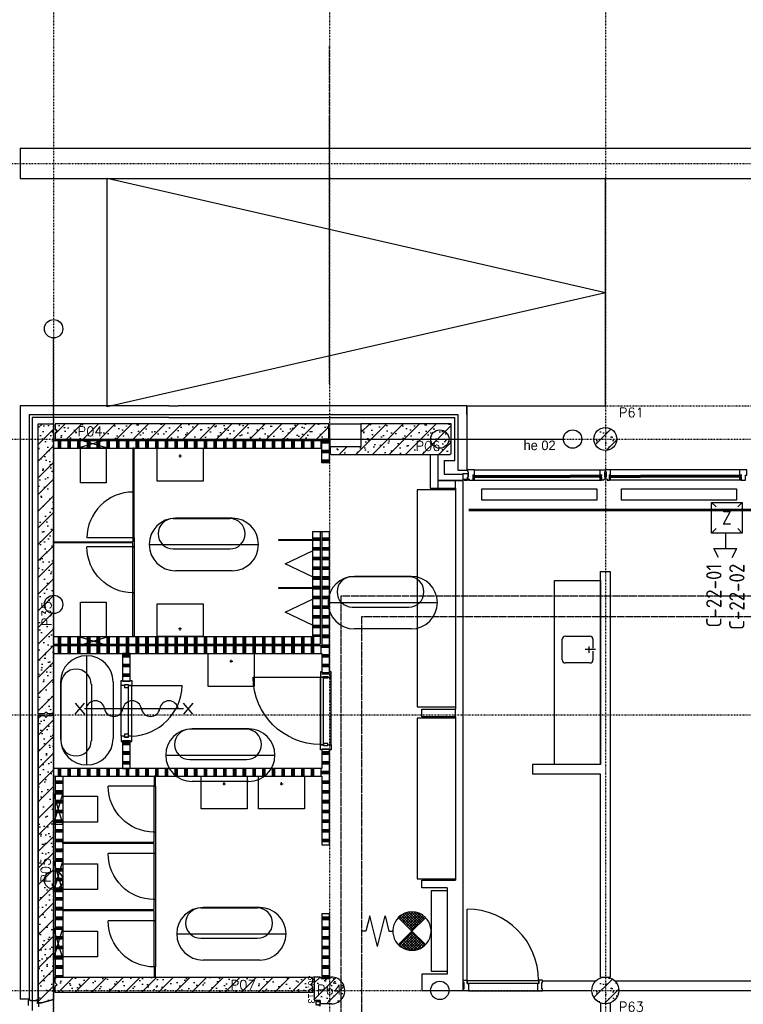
# Model space of a CAD drawing. Extents: x 0 to 1537, y 0 to 841.
# Tile 13 of 58: x 80 to 174, y 574 to 703. Entities that reach past the tile are written whole.
import ezdxf
from ezdxf.enums import TextEntityAlignment as Align

# ---------------------------------------------------------------- set-up
doc = ezdxf.new("R2010")
doc.units = 0
doc.header["$PDSIZE"] = 2
for name, pattern in [('AUSGEZOGEN', [0]), ('B0702', [1.171875, 0.78125, -0.390625]), ('DASHDOT', [25.4, 12.7, -6.35, 0, -6.35]), ('DASHDOT2', [12.7, 6.35, -3.175, 0, -3.175]), ('E0001', [1, 1, 0])]:
    doc.linetypes.add(name, pattern=pattern)
doc.layers.get('0').update_dxf_attribs({"linetype": 'CONTINUOUS'})
for name, color, linetype in [('AB$1A---_ATTRIB', 9, 'CONTINUOUS'), ('AL$1A---_ALGEMEEN', 9, 'CONTINUOUS'), ('AT$1A---_TEKSTB', 8, 'CONTINUOUS'), ('GOTEN', 3, 'CONTINUOUS'), ('STRAMIEN', 1, 'CONTINUOUS'), ('VITELCODERING', 5, 'CONTINUOUS'), ('VITELDATA', 1, 'CONTINUOUS')]:
    doc.layers.add(name, color=color, linetype=linetype)
doc.styles.add('B-01', font='romans.shx', dxfattribs={"width": 1.2})
doc.styles.add('GBB_ISOP', font='b-gbp3.shx')
doc.styles.add('GBB_ISOT', font='b-gbt3.shx')
doc.styles.add('ROMANS', font='romans.shx', dxfattribs={"height": 300})
doc.styles.get("Standard").update_dxf_attribs({"font": 'ISO'})
pattern_1 = [(90, (21863.04, 87003.07), (-127, 8e-15), []), (90, (21847.17, 87003.07), (-127, 8e-15), []), (90, (21831.29, 87003.07), (-127, 8e-15), [])]
pattern_2 = [(0, (21863.04, 87003.07), (0, 127), []), (0, (21863.04, 87018.95), (0, 127), []), (0, (21863.04, 87034.82), (0, 127), [])]

# ---------------------------------------------------------------- blocks, each defined once
blk = doc.blocks.new('-STR-H2')
at = {"layer": 'AL$1A---_ALGEMEEN', "linetype": 'DASHDOT', "ltscale": 0.5}
blk.add_line((-3600, 0), (-9880, 0), dxfattribs=at)
at = {"layer": 'AL$1A---_ALGEMEEN', "linetype": 'Continuous', "ltscale": 2}
blk.add_circle((-10000, 0), 120, dxfattribs=at)
for p in [(-8560, 0), (-4960, 0)]:
    blk.add_point(p, dxfattribs=at)
blk = doc.blocks.new('-954P-KOZ2')
at = {"layer": 'AL$1A---_ALGEMEEN', "ltscale": 2}
blk.add_line((15, 0), (615, 0), dxfattribs=at)
at = {"layer": 'AL$1A---_ALGEMEEN', "color": 15, "ltscale": 2}
blk.add_lwpolyline([(0, 0), (0, -600), (15, -600), (15, 0)], close=True, dxfattribs=at)
at = {"layer": 'AL$1A---_ALGEMEEN', "ltscale": 2}
blk.add_arc((15, 0), 600, 270, 0, dxfattribs=at)
blk = doc.blocks.new('H100017-_871429120740')
at = {"layer": 'AL$1A---_ALGEMEEN'}
for p, q in [((-18, -101), (20, -101)), ((1, -120), (1, -82))]:
    blk.add_line(p, q, dxfattribs=at)
blk.add_lwpolyline([(-300, -430), (-300, 0), (300, 0), (300, -430)], close=True, dxfattribs=at)
blk = doc.blocks.new('H100005-_871429120740')
at = {"layer": 'AL$1A---_ALGEMEEN'}
blk.add_lwpolyline([(-170, 0), (170, 0), (0, -360)], close=True, dxfattribs=at)
blk = doc.blocks.new('-954P-WC1')
at = {"layer": 'AL$1A---_ALGEMEEN'}
for p, q in [((200, 120), (-200, 0)), ((-200, 120), (200, 0))]:
    blk.add_line(p, q, dxfattribs=at)
blk.add_lwpolyline([(200, 120), (200, 0), (-200, 0), (-200, 120)], close=True, dxfattribs=at)
blk.add_lwpolyline([(168, 0), (168, -452), (-168, -452), (-168, 0)], dxfattribs=at)
blk = doc.blocks.new('-954P1-KHIB')
at = {"layer": 'AL$1A---_ALGEMEEN'}
blk.add_lwpolyline([(-87, -105), (-61, -105), (-61, -52), (-87, -52)], close=True, dxfattribs=at)
blk = doc.blocks.new('-P1KHI01')
at = {"layer": 'AL$1A---_ALGEMEEN', "ltscale": 2}
for p, q in [((20, 876), (20, -3)), ((-49, -18.5), (-49, 0)), ((-49, 0), (18, 0)), ((18, 0), (18, -43)), ((968, 0), (901, 0)), ((901, 0), (901, -43)), ((968, -18.5), (968, 0)), ((-49, -18.5), (-40, -18.5)), ((-49, -120.5), (-40, -120.5)), ((-40, -18.5), (-40, -120.5)), ((9, -43), (9, -96)), ((9, -43), (18, -43)), ((9, -96), (18, -96)), ((18, -96), (18, -139)), ((910, -43), (901, -43)), ((910, -96), (901, -96)), ((901, -96), (901, -139)), ((910, -43), (910, -96)), ((968, -18.5), (959, -18.5)), ((959, -18.5), (959, -120.5)), ((968, -120.5), (959, -120.5)), ((18, -139), (-49, -139)), ((901, -139), (968, -139))]:
    blk.add_line(p, q, dxfattribs=at)
at = {"layer": 'AL$1A---_ALGEMEEN', "color": 15, "ltscale": 2}
for p, q in [((901, 0), (18, 0)), ((901, -139), (18, -139))]:
    blk.add_line(p, q, dxfattribs=at)
at = {"layer": 'AL$1A---_ALGEMEEN', "ltscale": 2}
for points in [[(-49, -139), (-49, -120.5)], [(968, -139), (968, -120.5)]]:
    blk.add_lwpolyline(points, dxfattribs=at)
at = {"layer": 'AL$1A---_ALGEMEEN', "color": 15}
blk.add_lwpolyline([(899, -3), (899, -42), (20, -42), (20, -3)], close=True, dxfattribs=at)
at = {"layer": 'AL$1A---_ALGEMEEN'}
blk.add_lwpolyline([(884, -43), (910, -43), (910, -96), (884, -96)], close=True, dxfattribs=at)
at = {"layer": 'AL$1A---_ALGEMEEN', "ltscale": 2}
blk.add_arc((20, -3), 879, 0.19555, 90, dxfattribs=at)
at = {"layer": 'AL$1A---_ALGEMEEN', "ltscale": 2, "rotation": 180}
blk.add_blockref('-954P1-KHIB', (-52.4, -148.3), dxfattribs=at)
blk = doc.blocks.new('-954P1-KHIA')
at = {"layer": 'AL$1A---_ALGEMEEN', "ltscale": 2}
for p, q in [((0, -18.5), (0, 0)), ((0, 0), (67, 0)), ((67, 0), (67, -43)), ((0, -18.5), (9, -18.5)), ((0, -120.5), (9, -120.5)), ((9, -18.5), (9, -120.5)), ((58, -43), (58, -96)), ((58, -43), (67, -43)), ((58, -96), (67, -96)), ((67, -96), (67, -139)), ((67, -139), (0, -139))]:
    blk.add_line(p, q, dxfattribs=at)
blk.add_lwpolyline([(0, -139), (0, -120.5)], dxfattribs=at)
blk = doc.blocks.new('-954P1-KHIE')
at = {"layer": 'AL$1A---_ALGEMEEN'}
blk.add_lwpolyline([(-97, -105), (-61, -105), (-61, -52), (-97, -52)], close=True, dxfattribs=at)
blk = doc.blocks.new('-P1KHI03')
at = {"layer": 'AL$1A---_ALGEMEEN', "ltscale": 2}
blk.add_line((69, -3), (69, 657), dxfattribs=at)
at = {"layer": 'AL$1A---_ALGEMEEN', "color": 15, "ltscale": 2}
for p, q in [((731, 0), (67, 0)), ((731, -139), (67, -139))]:
    blk.add_line(p, q, dxfattribs=at)
at = {"layer": 'AL$1A---_ALGEMEEN', "color": 15}
blk.add_lwpolyline([(729, -3), (729, -42), (69, -42), (69, -3)], close=True, dxfattribs=at)
at = {"layer": 'AL$1A---_ALGEMEEN', "ltscale": 2}
blk.add_arc((47, -25), 682, 1.8537, 88.1463, dxfattribs=at)
for name, p in [('-954P1-KHIA', (0, 0)), ('-954P1-KHIE', (155, 9)), ('-954P1-KHIE', (801, 9))]:
    blk.add_blockref(name, p, dxfattribs=at)
at = {"layer": 'AL$1A---_ALGEMEEN', "ltscale": 2, "xscale": -1}
blk.add_blockref('-954P1-KHIA', (798, 0), dxfattribs=at)
blk = doc.blocks.new('30013')
at = {"layer": 'AL$1A---_ALGEMEEN', "color": 15, "linetype": 'AUSGEZOGEN'}
for p, q in [((0, 48.5), (0, 20.92189)), ((0, 20.92189), (0, 1.5)), ((38.50001, 50), (1.500008, 50)), ((38.50001, 48.5), (1.500008, 48.5)), ((1.500008, 48.5), (1.500008, 20.92189)), ((1.500008, 20.92189), (1.500008, 1.5)), ((1.500008, 1.5), (42.00001, 1.5)), ((1.500008, 0), (61.50001, 0)), ((38.50001, 43), (38.50001, 48.5)), ((40.00001, 43), (40.00001, 48.5)), ((48.50001, 43), (40.00001, 43)), ((48.50001, 41.5), (40.00001, 41.5)), ((42.00001, 8.5), (48.50001, 8.5)), ((42.00001, 7), (48.50001, 7)), ((61.50001, 3), (42.00001, 3)), ((42.00001, 1.5), (61.50001, 1.5)), ((48.50001, 20.92189), (48.50001, 41.5)), ((48.50001, 8.5), (48.50001, 20.92189)), ((50.00001, 20.92189), (50.00001, 41.5)), ((50.00001, 8.5), (50.00001, 20.92189))]:
    blk.add_line(p, q, dxfattribs=at)
for centre, radius, start, end in [((1.500008, 1.5), 1.5, 180, 270), ((1.500015, 48.5), 1.5, 90, 180), ((38.49999, 48.5), 1.5, 0, 90), ((39.99999, 43), 1.5, 180, 270), ((41.99999, 5), 3.5, 90, 180), ((41.99999, 5), 3.5, 180, 270), ((41.99999, 5), 2, 90, 180), ((41.99999, 5), 2, 180, 270), ((48.49999, 41.5), 1.5, 0, 90), ((48.49999, 8.5), 1.5, 270, 0), ((61.50001, 1.5), 1.5, 0, 90), ((61.50001, 1.5), 1.5, 270, 0)]:
    blk.add_arc(centre, radius, start, end, dxfattribs=at)
blk = doc.blocks.new('-STREEP')
at = {"layer": 'AL$1A---_ALGEMEEN', "linetype": 'Continuous', "ltscale": 2}
blk.add_line((0, -125), (0, 125), dxfattribs=at)
blk = doc.blocks.new('-954P1-KGL1')
at = {"layer": 'AL$1A---_ALGEMEEN', "color": 15, "ltscale": 2}
for p, q in [((5, 27), (407, 27)), ((5, 27), (5, 3)), ((5, 22), (407, 22)), ((5, 7), (407, 7)), ((5, 3), (407, 3)), ((13, 22), (13, 7))]:
    blk.add_line(p, q, dxfattribs=at)
at = {"layer": 'AL$1A---_ALGEMEEN', "color": 15}
for p, q in [((17, 30), (21, 27)), ((17, 0), (21, 3))]:
    blk.add_line(p, q, dxfattribs=at)
at = {"layer": 'AL$1A---_ALGEMEEN', "color": 15, "ltscale": 2}
blk.add_lwpolyline([(5, 3), (0, 3), (5, 27), (0, 27), (5, 3)], dxfattribs=at)
at = {"layer": 'AL$1A---_ALGEMEEN'}
for p in [(0, 30), (0, 0)]:
    blk.add_point(p, dxfattribs=at)
blk = doc.blocks.new('-954P1-KHED')
at = {"layer": 'AL$1A---_ALGEMEEN'}
for p, q in [((189, -1), (122, -1)), ((122, -1), (122, -31)), ((122, -100), (122, -125)), ((189, -73), (189, -1)), ((142, -140), (172, -140))]:
    blk.add_line(p, q, dxfattribs=at)
at = {"layer": 'AL$1A---_ALGEMEEN', "ltscale": 2}
for p, q in [((131, -31), (122, -31)), ((131, -100), (122, -100)), ((142, -125), (122, -125)), ((131, -31), (131, -100)), ((142, -125), (142, -140)), ((172, -140), (172, -73)), ((172, -73), (189, -73))]:
    blk.add_line(p, q, dxfattribs=at)
blk = doc.blocks.new('-954P1-KHEB')
at = {"layer": 'AL$1A---_ALGEMEEN'}
blk.add_lwpolyline([(0, 0), (17, 0), (17, 27), (0, 27)], close=True, dxfattribs=at)
blk = doc.blocks.new('-954P1-KHEE')
at = {"layer": 'AL$1A---_ALGEMEEN'}
for p, q in [((45, 139), (-45, 139)), ((-45, 67), (-45, 139)), ((45, 67), (45, 139)), ((-28, 0), (28, 0))]:
    blk.add_line(p, q, dxfattribs=at)
at = {"layer": 'AL$1A---_ALGEMEEN', "ltscale": 2}
for p, q in [((-28, 67), (-45, 67)), ((-28, 0), (-28, 67)), ((28, 0), (28, 67)), ((28, 67), (45, 67))]:
    blk.add_line(p, q, dxfattribs=at)
blk = doc.blocks.new('-954P1-KHEA')
at = {"layer": 'AL$1A---_ALGEMEEN'}
for p, q in [((189, -1), (99, -1)), ((99, -1), (99, -31)), ((99, -100), (99, -125)), ((189, -73), (189, -1)), ((119, -140), (172, -140))]:
    blk.add_line(p, q, dxfattribs=at)
at = {"layer": 'AL$1A---_ALGEMEEN', "ltscale": 2}
for p, q in [((108, -31), (99, -31)), ((108, -100), (99, -100)), ((119, -125), (99, -125)), ((108, -31), (108, -100)), ((119, -125), (119, -140)), ((172, -140), (172, -73)), ((172, -73), (189, -73))]:
    blk.add_line(p, q, dxfattribs=at)
blk = doc.blocks.new('XREF_B-A3-II-112')
at = {"layer": 'AL$1A---_ALGEMEEN', "ltscale": 2}
h = blk.add_hatch(dxfattribs=at)
h.set_pattern_fill('PREFB', color=8, scale=8, angle=360, style=0)
h.set_pattern_definition([(45, (21643.04, 83813.07), (-108.6116, 108.6116), []), (17, (21643.04, 83813.07), (41.26, 127.724), [0, -130.56, -73.92, 0, -107.52]), (48, (21643.04, 83813.07), (-29.465, 129.875), [0, -129.28, 0, -131.84, 0, -106.24]), (71, (21643.04, 83813.07), (-76.6585, 107.621), [0, -128, 0, -768, -105.28])])
h.paths.add_polyline_path([(21663, 83413), (21738, 83413), (21763, 83438), (21788, 83413), (21816, 83413), (21863, 83413), (21863, 87078), (21838, 87103), (21863, 87128), (21863, 87203), (21663, 87203)])
h = blk.add_hatch(dxfattribs=at)
h.set_pattern_fill('PREFB', color=8, scale=8, style=0)
h.set_pattern_definition([(45, (21873.04, 87003.07), (-108.6116, 108.6116), []), (17, (21873.04, 87003.07), (41.26, 127.7242), [0, -130.56, -73.92, 0, -107.52]), (48, (21873.04, 87003.07), (-29.465, 129.875), [0, -129.28, 0, -131.84, 0, -106.24]), (71, (21873.04, 87003.07), (-76.6585, 107.621), [0, -128, 0, -768, -105.28])])
h.paths.add_polyline_path([(25453, 87203), (21883, 87203), (21883, 87128), (21908, 87103), (21883, 87078), (21883, 87003), (25453, 87003)])
h = blk.add_hatch(dxfattribs=at)
h.set_pattern_fill('PREFB', color=8, scale=8, style=0)
h.set_pattern_definition([(45, (25628.04, 87003.07), (-108.612, 108.612), []), (17, (25628.04, 87003.07), (41.26, 127.724), [0, -130.56, -73.92, 0, -107.52]), (48, (25628.04, 87003.07), (-29.465, 129.875), [0, -129.28, 0, -131.84, 0, -106.24]), (71, (25628.04, 87003.07), (-76.6585, 107.621), [0, -128, 0, -768, -105.28])])
h.paths.add_polyline_path([(25873, 87003), (25873, 86903), (25473, 86903), (25473, 86813), (25483, 86803), (27040, 86803), (27050, 86813), (27050, 87003)])
h.paths.add_polyline_path([(25873, 87203), (25873, 87003), (27050, 87003), (27050, 87203)])
h = blk.add_hatch(dxfattribs=at)
h.set_pattern_fill('PREFB', color=8, scale=8, angle=180, style=0)
h.set_pattern_definition([(225, (29063.04, 87003.07), (108.61, -108.61), []), (197, (29063.04, 87003.07), (-41.26, -127.724), [0, -130.56, -73.92, 0, -107.52]), (228, (29063.04, 87003.07), (29.465, -129.875), [0, -129.28, 0, -131.84, 0, -106.24]), (251, (29063.04, 87003.07), (76.66, -107.62), [0, -128, 0, -768, -105.28])])
h.paths.add_polyline_path([(29213, 87003, 1), (28913, 87003, 1)])
h = blk.add_hatch(dxfattribs=at)
h.set_pattern_fill('PLAST', color=8, scale=20, angle=90, style=0)
h.set_pattern_definition(pattern_1)
h.paths.add_polyline_path([(22181, 86983), (21863, 86983), (21863, 86883), (22181, 86883)])
h = blk.add_hatch(dxfattribs=at)
h.set_pattern_fill('PLAST', color=8, scale=20, angle=90, style=0)
h.set_pattern_definition(pattern_1)
h.paths.add_polyline_path([(25363, 86983), (22581, 86983), (22581, 86883), (25363, 86883)])
h.paths.add_polyline_path([(22581, 86983), (22514, 86983), (22381, 86943), (22581, 86883)])
h.paths.add_polyline_path([(22381, 86943), (22181, 86883), (22581, 86883)])
h.paths.add_polyline_path([(22514, 86983), (22247, 86983), (22381, 86943)])
h.paths.add_polyline_path([(22381, 86943), (22247, 86983), (22181, 86983), (22181, 86883)])
h = blk.add_hatch(dxfattribs=at)
h.set_pattern_fill('PLAST', color=8, scale=20, style=0)
h.set_pattern_definition(pattern_2)
h.paths.add_polyline_path([(25463, 87003), (25363, 87003), (25363, 86693), (25463, 86693)])
h = blk.add_hatch(dxfattribs=at)
h.set_pattern_fill('PLAST', color=8, scale=20, style=0)
h.set_pattern_definition(pattern_2)
h.paths.add_polyline_path([(25343, 85793), (25243, 85793), (25243, 84423), (25343, 84423)])
h = blk.add_hatch(dxfattribs=at)
h.set_pattern_fill('PLAST', color=8, scale=20, style=0)
h.set_pattern_definition(pattern_2)
h.paths.add_polyline_path([(25463, 85793), (25363, 85793), (25363, 84303), (25363, 83937), (25364, 83937), (25364, 83928), (25463, 83928), (25463, 83937)])
h = blk.add_hatch(dxfattribs=at)
h.set_pattern_fill('PLAST', color=8, scale=20, angle=90, style=0)
h.set_pattern_definition(pattern_1)
h.paths.add_polyline_path([(22181, 84423), (21863, 84423), (21863, 84323), (22181, 84323)])
h.paths.add_polyline_path([(22181, 84423), (22181, 84323), (22247, 84323), (22381, 84363)])
h.paths.add_polyline_path([(22581, 84423), (22181, 84423), (22381, 84363)])
h.paths.add_polyline_path([(22381, 84363), (22247, 84323), (22514, 84323)])
h.paths.add_polyline_path([(22581, 84423), (22381, 84363), (22514, 84323), (22581, 84323)])
h = blk.add_hatch(dxfattribs=at)
h.set_pattern_fill('PLAST', color=8, scale=20, angle=90, style=0)
h.set_pattern_definition(pattern_1)
h.paths.add_polyline_path([(25343, 84423), (25243, 84423), (22581, 84423), (22581, 84323), (25343, 84323)])
h = blk.add_hatch(dxfattribs=at)
h.set_pattern_fill('PLAST', color=8, scale=20, angle=90, style=0)
h.set_pattern_definition(pattern_1)
h.paths.add_polyline_path([(25363, 84303), (21863, 84303), (21863, 84203), (25363, 84203)])
h.paths.add_polyline_path([(25363, 82703), (21863, 82703), (21863, 82603), (25363, 82603)])
h = blk.add_hatch(dxfattribs=at)
h.set_pattern_fill('PLAST', color=8, scale=20, style=0)
h.set_pattern_definition(pattern_2)
h.paths.add_polyline_path([(22863, 84203), (22763, 84203), (22763, 83843), (22863, 83843)])
h.paths.add_polyline_path([(22863, 83064), (22763, 83064), (22763, 82703), (22863, 82703)])
h = blk.add_hatch(dxfattribs=at)
h.set_pattern_fill('PREFB', color=8, scale=8, style=0)
h.set_pattern_definition([(45, (21863.04, 79803.07), (-108.6116, 108.6116), []), (17, (21863.04, 79803.07), (41.26, 127.7242), [0, -130.56, -73.92, 0, -107.52]), (48, (21863.04, 79803.07), (-29.465, 129.875), [0, -129.28, 0, -131.84, 0, -106.24]), (71, (21863.04, 79803.07), (-76.6585, 107.621), [0, -128, 0, -768, -105.28])])
h.paths.add_polyline_path([(21863, 83393), (21788, 83393), (21763, 83368), (21738, 83393), (21663, 83393), (21663, 79964), (21663, 79643), (21707, 79643), (21863, 79685)])
h = blk.add_hatch(dxfattribs=at)
h.set_pattern_fill('PLAST', color=8, scale=20, style=0)
h.set_pattern_definition(pattern_2)
h.paths.add_polyline_path([(25463, 82954), (25363, 82954), (25363, 82703), (25363, 82603), (25363, 81703), (25463, 81703)])
h = blk.add_hatch(dxfattribs=at)
h.set_pattern_fill('PLAST', color=8, scale=20, style=0)
h.set_pattern_definition(pattern_2)
h.paths.add_polyline_path([(21883, 82370), (21983, 82370), (21983, 82603), (21883, 82603)])
h.paths.add_polyline_path([(21983, 82370), (21883, 82370), (21883, 82303), (21923, 82170)])
h.paths.add_polyline_path([(21923, 82170), (21983, 81970), (21983, 82370)])
h.paths.add_polyline_path([(21923, 82170), (21883, 82303), (21883, 82037)])
h.paths.add_polyline_path([(21923, 82170), (21883, 82037), (21883, 81970), (21983, 81970)])
h.paths.add_polyline_path([(21883, 81490), (21983, 81490), (21983, 81970), (21883, 81970)])
h = blk.add_hatch(dxfattribs=at)
h.set_pattern_fill('PLAST', color=8, scale=20, style=0)
h.set_pattern_definition(pattern_2)
h.paths.add_polyline_path([(21883, 81490), (21883, 81423), (21923, 81290), (21983, 81490)])
h.paths.add_polyline_path([(21923, 81290), (21983, 81090), (21983, 81490)])
h.paths.add_polyline_path([(21923, 81290), (21883, 81423), (21883, 81157)])
h.paths.add_polyline_path([(21923, 81290), (21883, 81157), (21883, 81090), (21983, 81090)])
h = blk.add_hatch(dxfattribs=at)
h.set_pattern_fill('PLAST', color=8, scale=20, style=0)
h.set_pattern_definition(pattern_2)
h.paths.add_polyline_path([(21883, 80610), (21983, 80610), (21983, 81090), (21883, 81090)])
h = blk.add_hatch(dxfattribs=at)
h.set_pattern_fill('PLAST', color=8, scale=20, style=0)
h.set_pattern_definition(pattern_2)
h.paths.add_polyline_path([(25463, 80803), (25363, 80803), (25363, 79978), (25463, 79978)])
h.paths.add_polyline_path([(25463, 79978), (25363, 79978), (25363, 79968), (25463, 79968)])
h = blk.add_hatch(dxfattribs=at)
h.set_pattern_fill('PLAST', color=8, scale=20, style=0)
h.set_pattern_definition(pattern_2)
h.paths.add_polyline_path([(21983, 80610), (21883, 80610), (21883, 80543), (21923, 80410)])
h.paths.add_polyline_path([(21883, 80543), (21883, 80277), (21923, 80410)])
h.paths.add_polyline_path([(21923, 80410), (21983, 80210), (21983, 80610)])
h.paths.add_polyline_path([(21923, 80410), (21883, 80277), (21883, 80210), (21983, 80210)])
h = blk.add_hatch(dxfattribs=at)
h.set_pattern_fill('PLAST', color=8, scale=20, style=0)
h.set_pattern_definition(pattern_2)
h.paths.add_polyline_path([(21983, 80210), (21883, 80210), (21883, 79978), (21983, 79978)])
h = blk.add_hatch(dxfattribs=at)
h.set_pattern_fill('PREFB', color=8, scale=8, style=0)
h.set_pattern_definition([(45, (21863.04, 79878.07), (-108.6116, 108.6116), []), (17, (21863.04, 79878.07), (41.26, 127.724), [0, -130.56, -73.92, 0, -107.52]), (48, (21863.04, 79878.07), (-29.465, 129.875), [0, -129.28, 0, -131.84, 0, -106.24]), (71, (21863.04, 79878.07), (-76.6585, 107.621), [0, -128, 0, -768, -105.28])])
h.paths.add_polyline_path([(25243, 79803), (25243, 79853), (25218, 79878), (25243, 79903), (25243, 79978), (21883, 79978), (21883, 79903), (21908, 79878), (21883, 79853), (21883, 79803)])
h.paths.add_polyline_path([(25243, 79778), (25243, 79803), (21883, 79803), (21883, 79778)])
h = blk.add_hatch(dxfattribs=at)
h.set_pattern_fill('PREFB', color=8, scale=8, angle=180, style=0)
h.set_pattern_definition([(225, (25323.04, 79903.07), (108.61, -108.61), []), (197, (25323.04, 79903.07), (-41.26, -127.724), [0, -130.56, -73.92, 0, -107.52]), (228, (25323.04, 79903.07), (29.465, -129.875), [0, -129.28, 0, -131.84, 0, -106.24]), (251, (25323.04, 79903.07), (76.659, -107.62), [0, -128, 0, -768, -105.28])])
h.paths.add_polyline_path([(25483, 79978), (25463, 79958), (25363, 79958), (25343, 79978), (25263, 79978), (25263, 79681), (25273, 79671), (25343, 79671), (25343, 79628), (25488, 79628, 1.014604)])
h = blk.add_hatch(dxfattribs=at)
h.set_pattern_fill('PREFB', color=8, scale=8, style=0)
h.set_pattern_definition([(45, (25323.04, 79903.07), (-108.61, 108.61), []), (17, (25323.04, 79903.07), (41.26, 127.724), [0, -130.56, -73.92, 0, -107.52]), (48, (25323.04, 79903.07), (-29.465, 129.875), [0, -129.28, 0, -131.84, 0, -106.24]), (71, (25323.04, 79903.07), (-76.659, 107.62), [0, -128, 0, -768, -105.28])])
h.paths.add_polyline_path([(25483, 79978), (25463, 79958), (25363, 79958), (25343, 79978), (25263, 79978), (25263, 79681), (25273, 79671), (25343, 79671), (25343, 79628), (25488, 79628, 1.014604)])
h = blk.add_hatch(dxfattribs=at)
h.set_pattern_fill('PREFB', color=8, scale=8, angle=180, style=0)
h.set_pattern_definition([(225, (29063.04, 79803.07), (108.61, -108.61), []), (197, (29063.04, 79803.07), (-41.26, -127.724), [0, -130.56, -73.92, 0, -107.52]), (228, (29063.04, 79803.07), (29.465, -129.875), [0, -129.28, 0, -131.84, 0, -106.24]), (251, (29063.04, 79803.07), (76.66, -107.62), [0, -128, 0, -768, -105.28])])
h.paths.add_polyline_path([(29238, 79803, 1), (28888, 79803, 1)])
at = {"layer": 'AL$1A---_ALGEMEEN', "color": 8, "linetype": 'B0702', "ltscale": 2}
for p, q in [((25463, 87928), (25463, 92138)), ((25463, 87723), (25463, 91223)), ((27267, 87438), (59671, 87438))]:
    blk.add_line(p, q, dxfattribs=at)
at = {"layer": 'AL$1A---_ALGEMEEN', "color": 8, "ltscale": 2}
for p, q in [((21428, 90803), (61663, 90803)), ((21428, 90803), (21428, 90403)), ((21428, 90403), (61663, 90403)), ((22563, 87423), (22563, 90403)), ((29063, 88913), (22563, 90403)), ((29063, 87423), (29063, 90403)), ((29063, 88913), (22563, 87423)), ((21428, 87438), (21428, 79690)), ((23368, 87438), (21428, 87438)), ((23368, 87438), (23488, 87438)), ((27255, 87438), (23488, 87438)), ((27255, 87323), (27255, 87438)), ((27261, 87438), (29063, 87438)), ((21543, 87323), (23368, 87323)), ((21543, 87323), (21543, 79690)), ((23368, 87323), (23488, 87323)), ((23488, 87323), (27140, 87323)), ((23618, 87323), (23853, 87323)), ((21583, 87283), (21583, 79540)), ((23368, 87283), (21583, 87283)), ((23368, 87283), (23618, 87283)), ((23618, 87283), (27100, 87283)), ((25463, 87003), (25363, 87003)), ((25363, 86693), (25363, 87003)), ((25463, 86693), (25463, 87003)), ((26779, 86803), (26779, 86363)), ((26879, 86803), (26879, 86463)), ((25463, 86693), (25363, 86693)), ((26959, 86723), (26959, 86543)), ((26959, 86543), (27203, 86543)), ((27203, 86550), (27203, 86479)), ((27274, 86550), (27203, 86550)), ((27274, 86504), (27274, 86550)), ((27355, 86603), (28994, 86603)), ((30830, 86603), (29132, 86603)), ((26879, 86463), (27209, 86463)), ((26879, 86463), (26879, 86363)), ((27109, 86363), (27109, 86463)), ((27203, 86479), (27265, 86479)), ((27209, 79803), (27209, 86463)), ((27219, 86464), (27210, 86479)), ((27210, 86479), (27231, 86479)), ((27219, 86464), (27231, 86464)), ((27284, 86479), (27263, 86479)), ((27275, 86464), (27263, 86464)), ((27265, 86479), (27265, 86504)), ((27265, 86504), (27274, 86504)), ((27275, 86464), (27284, 86479)), ((27338, 86464), (29011, 86464)), ((27745, 86528), (28604, 86528)), ((27745, 86523), (28604, 86523)), ((27745, 86508), (28604, 86508)), ((27745, 86504), (28604, 86504)), ((30847, 86464), (29115, 86464)), ((30440, 86528), (29522, 86528)), ((30440, 86523), (29522, 86523)), ((30440, 86508), (29522, 86508)), ((30440, 86504), (29522, 86504)), ((27109, 86341), (26609, 86341)), ((26609, 86341), (26609, 83505)), ((26779, 86363), (27109, 86363)), ((27109, 86363), (27109, 84823)), ((27109, 86363), (27109, 83477)), ((25343, 85793), (25243, 85793)), ((25243, 85793), (25243, 84423)), ((25343, 85793), (25343, 84323)), ((25363, 85793), (25343, 85793)), ((21863, 85661), (22898, 85661)), ((21863, 85646), (21863, 85661)), ((22898, 85646), (21863, 85646)), ((22913, 85711), (22913, 85596)), ((27209, 79803), (27209, 85619)), ((21863, 84423), (25243, 84423)), ((21863, 84323), (25343, 84323)), ((26609, 83505), (27109, 83505)), ((26669, 83477), (27109, 83477)), ((26669, 83377), (26669, 83477)), ((27109, 83377), (27109, 83477)), ((27109, 83360), (26609, 83360)), ((26609, 83360), (26609, 81260)), ((27109, 83377), (26669, 83377)), ((27109, 83377), (27109, 81243)), ((26609, 81260), (27109, 81260)), ((26669, 81243), (27109, 81243)), ((26669, 81143), (26669, 81243)), ((26999, 81143), (26669, 81143)), ((26999, 81143), (26999, 80015)), ((26999, 81103), (26789, 81103)), ((26789, 81103), (26789, 80053)), ((25263, 79978), (25263, 79681)), ((25343, 79978), (25263, 79978)), ((25343, 79978), (25363, 79958)), ((25343, 79978), (25363, 79958)), ((25463, 79958), (25483, 79978)), ((25483, 79978), (25463, 79958)), ((26669, 80015), (26669, 79803)), ((26999, 80015), (26669, 80015)), ((26789, 80053), (26999, 80053)), ((25363, 79958), (25463, 79958)), ((25463, 79958), (25363, 79958)), ((27209, 79906), (27209, 79935)), ((27209, 79935), (27259, 79935)), ((27219, 79906), (27209, 79906)), ((27219, 79825), (27219, 79906)), ((27259, 79935), (27259, 79892)), ((27259, 79892), (27276, 79892)), ((27261, 79894), (27261, 79934)), ((27261, 79934), (28191, 79934)), ((28191, 79894), (27261, 79894)), ((27276, 79892), (27276, 79796)), ((28193, 79892), (28176, 79892)), ((28176, 79892), (28176, 79796)), ((28191, 79934), (28191, 79894)), ((28243, 79935), (28193, 79935)), ((28193, 79935), (28193, 79892)), ((28233, 79825), (28233, 79906)), ((28233, 79906), (28243, 79906)), ((28243, 79906), (28243, 79935)), ((26669, 79803), (27209, 79803)), ((27209, 79796), (27209, 79825)), ((27209, 79825), (27219, 79825)), ((27276, 79796), (27209, 79796)), ((28176, 79796), (28243, 79796)), ((28243, 79825), (28233, 79825)), ((28243, 79796), (28243, 79825)), ((21543, 79690), (21428, 79690)), ((21563, 79678), (21533, 79678)), ((21533, 79678), (21533, 79605)), ((21563, 79668), (21563, 79678)), ((21632, 79668), (21563, 79668)), ((21652, 79678), (21632, 79678)), ((21632, 79678), (21632, 79668)), ((21652, 79633), (21652, 79678)), ((21672, 79633), (21652, 79633)), ((21672, 79588), (21672, 79633)), ((25273, 79671), (25263, 79681)), ((25343, 79671), (25273, 79671)), ((25343, 79671), (25343, 79628)), ((25488, 79628), (25343, 79628))]:
    blk.add_line(p, q, dxfattribs=at)
at = {"layer": 'AL$1A---_ALGEMEEN', "color": 8}
for p, q in [((27255, 87438), (27255, 86596)), ((27140, 87323), (27140, 86596)), ((25453, 87003), (25453, 87203)), ((25453, 87203), (25873, 87203)), ((25873, 87203), (25873, 86903)), ((27100, 86723), (27100, 87283)), ((25473, 87003), (25453, 87003)), ((25473, 86903), (25473, 87003)), ((25873, 86903), (25473, 86903)), ((26959, 86723), (27100, 86723)), ((27140, 86596), (27255, 86596)), ((27209, 86463), (26879, 86463)), ((27231, 86464), (27263, 86464)), ((27451, 86204), (27451, 86354)), ((27451, 86354), (28951, 86354)), ((28951, 86354), (28951, 86204)), ((29275, 86204), (29275, 86354)), ((29275, 86354), (30775, 86354)), ((30775, 86354), (30775, 86204)), ((28951, 86204), (27451, 86204)), ((30775, 86204), (29275, 86204)), ((29001, 82754), (29001, 85272)), ((29001, 85272), (29126, 85272)), ((29126, 85272), (29126, 79978)), ((28501, 84119), (28501, 84389)), ((28541, 84429), (28861, 84429)), ((28901, 84389), (28901, 84273)), ((28901, 84254), (28801, 84254)), ((28847, 84294), (28847, 84213)), ((28933, 84254), (28901, 84254)), ((28901, 84232), (28901, 84119)), ((28861, 84079), (28541, 84079)), ((28111, 82754), (28111, 82629)), ((29001, 82754), (28111, 82754)), ((29001, 82629), (28111, 82629)), ((29001, 79978), (29001, 82629)), ((25989, 80777), (25939, 80577)), ((26089, 80377), (25989, 80777)), ((26089, 80377), (26189, 80777)), ((26189, 80777), (26239, 80577)), ((26539, 80577), (26364, 80752)), ((26539, 80577), (26714, 80752)), ((27261, 79934), (27261, 80864)), ((25939, 80577), (25889, 80577)), ((26239, 80577), (26289, 80577)), ((26539, 80577), (26364, 80402)), ((26551, 80566), (26374, 80389)), ((26568, 80548), (26394, 80374)), ((26586, 80530), (26416, 80360)), ((26604, 80513), (26439, 80348)), ((26459, 80497), (26616, 80339)), ((26621, 80495), (26465, 80338)), ((26476, 80515), (26642, 80349)), ((26494, 80532), (26665, 80361)), ((26512, 80550), (26686, 80375)), ((26529, 80568), (26706, 80391)), ((26539, 80577), (26714, 80402)), ((26370, 80409), (26423, 80356)), ((26388, 80426), (26480, 80334)), ((26406, 80444), (26522, 80328)), ((26423, 80462), (26557, 80328)), ((26441, 80479), (26588, 80332)), ((26639, 80477), (26493, 80331)), ((26657, 80460), (26525, 80328)), ((26674, 80442), (26561, 80328)), ((26692, 80424), (26604, 80336)), ((26710, 80406), (26664, 80361)), ((29001, 79978), (29126, 79978)), ((28243, 79928), (28941, 79928)), ((27275, 79796), (28176, 79796)), ((28243, 79803), (28888, 79803)), ((29001, 79640), (29001, 73739)), ((29126, 79643), (29126, 73864))]:
    blk.add_line(p, q, dxfattribs=at)
at = {"layer": 'AL$1A---_ALGEMEEN', "color": 8, "linetype": 'Continuous', "ltscale": 2}
for p, q in [((27050, 87203), (25873, 87203)), ((25873, 87203), (25873, 86903)), ((27050, 86813), (27050, 87203)), ((25873, 86903), (25473, 86903)), ((25473, 86903), (25473, 86813)), ((25473, 86813), (25483, 86803)), ((25483, 86803), (27040, 86803)), ((27040, 86803), (27050, 86813)), ((25263, 79978), (25263, 79681)), ((25343, 79978), (25263, 79978)), ((25343, 79978), (25363, 79958)), ((25483, 79978), (25463, 79958)), ((25463, 79958), (25363, 79958)), ((25273, 79671), (25263, 79681)), ((25343, 79671), (25273, 79671)), ((25343, 79671), (25343, 79628)), ((25488, 79628), (25343, 79628))]:
    blk.add_line(p, q, dxfattribs=at)
at = {"layer": 'AL$1A---_ALGEMEEN', "color": 8, "linetype": 'DASHDOT', "ltscale": 0.5}
blk.add_line((24035, 87003), (28515, 87003), dxfattribs=at)
at = {"layer": 'AL$1A---_ALGEMEEN', "color": 8, "linetype": 'ByBlock'}
for p, q in [((24164, 85963), (23425, 85963)), ((24194, 85969), (23454, 85969)), ((23111, 85626), (24537, 85626)), ((24165, 85564), (23425, 85564)), ((24194, 85283), (23454, 85283)), ((26498, 85204), (25760, 85204)), ((26528, 85210), (25788, 85210)), ((25445, 84867), (26872, 84867)), ((26500, 84805), (25760, 84805)), ((26528, 84524), (25788, 84524)), ((22296, 82748), (22296, 84175)), ((21953, 83831), (21953, 83091)), ((22639, 83831), (22639, 83091)), ((21959, 83801), (21959, 83063)), ((22358, 83803), (22358, 83063)), ((22144, 83555), (22264, 83411)), ((22144, 83411), (22264, 83555)), ((22264, 83483), (23560, 83483)), ((23680, 83411), (23560, 83555)), ((23680, 83555), (23560, 83411)), ((24378, 83213), (23640, 83213)), ((24409, 83219), (23669, 83219)), ((23326, 82875), (24752, 82875)), ((24380, 82814), (23640, 82814)), ((24409, 82532), (23669, 82532)), ((24522, 80879), (23784, 80879)), ((24553, 80885), (23813, 80885)), ((23469, 80542), (24896, 80542)), ((24524, 80480), (23784, 80480)), ((24553, 80199), (23813, 80199))]:
    blk.add_line(p, q, dxfattribs=at)
at = {"layer": 'AL$1A---_ALGEMEEN', "color": 8, "linetype": 'Continuous'}
for p, q in [((26419, 80798), (26368, 80748)), ((26378, 80770), (26555, 80593)), ((26477, 80821), (26386, 80730)), ((26398, 80786), (26573, 80611)), ((26519, 80828), (26404, 80713)), ((26420, 80799), (26590, 80629)), ((26555, 80829), (26421, 80695)), ((26587, 80825), (26439, 80677)), ((26444, 80810), (26608, 80646)), ((26615, 80818), (26457, 80659)), ((26470, 80819), (26626, 80664)), ((26641, 80808), (26474, 80642)), ((26664, 80796), (26492, 80624)), ((26499, 80826), (26643, 80682)), ((26686, 80782), (26510, 80606)), ((26705, 80767), (26527, 80589)), ((26531, 80829), (26661, 80699)), ((26568, 80827), (26679, 80717)), ((26613, 80818), (26696, 80735))]:
    blk.add_line(p, q, dxfattribs=at)
at = {"layer": 'AL$1A---_ALGEMEEN', "color": 8, "linetype": 'Continuous', "ltscale": 2}
for points in [[(21816, 83413), (21816, 83413), (21788, 83413), (21763, 83438), (21738, 83413), (21663, 83413), (21663, 87203), (21863, 87203), (21863, 87128), (21838, 87103), (21863, 87078), (21863, 83413)], [(21883, 87003), (25453, 87003), (25453, 87203), (21883, 87203), (21883, 87128), (21908, 87103), (21883, 87078)]]:
    blk.add_lwpolyline(points, close=True, dxfattribs=at)
at = {"layer": 'AL$1A---_ALGEMEEN', "color": 8, "ltscale": 2}
for points in [[(21863, 86983), (25363, 86983)], [(21863, 86883), (25363, 86883)], [(25363, 84303), (21863, 84303), (21863, 84203), (25363, 84203), (25363, 83953), (25463, 83953), (25463, 85793), (25363, 85793), (25363, 84303)], [(22913, 85711), (22898, 85711), (22898, 85661)], [(22913, 85596), (22898, 85596), (22898, 85646)], [(25363, 82703), (21863, 82703), (21863, 82603), (25363, 82603), (25363, 81703), (25463, 81703), (25463, 82954), (25363, 82954), (25363, 82703)], [(21883, 82603), (21883, 79978)], [(21983, 82603), (21983, 79978)], [(21983, 81738), (23176, 81738), (23176, 81871), (23191, 81871), (23191, 81590), (23176, 81590), (23176, 81723), (21983, 81723), (21983, 81738), (21983, 81723)], [(21983, 80858), (23176, 80858), (23176, 80990), (23191, 80990), (23191, 80710), (23176, 80710), (23176, 80843), (21983, 80843), (21983, 80858), (21983, 80843)], [(21883, 79903), (21883, 79978)], [(21883, 79978), (25243, 79978), (25243, 79903)], [(21883, 79903), (21908, 79878), (21883, 79853)], [(25243, 79853), (25243, 79778), (21883, 79778), (21883, 79853)], [(25243, 79853), (25218, 79878), (25243, 79903)]]:
    blk.add_lwpolyline(points, dxfattribs=at)
for points in [[(22898, 86311), (22913, 86311), (22913, 86883), (22898, 86883)], [(25243, 85678), (24803, 85678), (24803, 85693), (25243, 85693)], [(22898, 84996), (22913, 84996), (22913, 84423), (22898, 84423)], [(25243, 85051), (24803, 85051), (24803, 85066), (25243, 85066)], [(23176, 82603), (23176, 82471), (23191, 82471), (23191, 82603)], [(25463, 79968), (25463, 79968), (25463, 80803), (25363, 80803), (25363, 79968), (25363, 79968)], [(23176, 80110), (23176, 79978), (23191, 79978), (23191, 80110)]]:
    blk.add_lwpolyline(points, close=True, dxfattribs=at)
at = {"layer": 'AL$1A---_ALGEMEEN', "color": 8}
for points in [[(28401, 85154), (29001, 85154), (29001, 82754), (28401, 82754)], [(22763, 83843), (22863, 83843), (22863, 84203), (22763, 84203)], [(22763, 82703), (22863, 82703), (22863, 83064), (22763, 83064)]]:
    blk.add_lwpolyline(points, close=True, dxfattribs=at)
at = {"layer": 'AL$1A---_ALGEMEEN', "color": 8, "linetype": 'Continuous', "ltscale": 2}
for points in [[(21663, 83393), (21663, 79964), (21663, 79643), (21707, 79643), (21863, 79685)], [(21663, 83393), (21738, 83393)], [(21788, 83393), (21863, 83393), (21863, 79964), (21863, 79685), (21707, 79643), (21663, 79643), (21663, 79964), (21663, 83393)], [(21738, 83393), (21763, 83368), (21788, 83393)]]:
    blk.add_lwpolyline(points, dxfattribs=at)
at = {"layer": 'AL$1A---_ALGEMEEN', "color": 8, "linetype": 'Continuous'}
blk.add_lwpolyline([(26717, 80756, 0.412892), (26361, 80755, -1.104742)], format="xyb", dxfattribs=at)
at = {"layer": 'AL$1A---_ALGEMEEN', "color": 8, "linetype": 'Continuous', "ltscale": 2}
for centre, radius in [((28635, 87003), 120), ((29063, 87003), 150), ((29063, 79803), 175), ((29063, 79803), 175)]:
    blk.add_circle(centre, radius, dxfattribs=at)
at = {"layer": 'AL$1A---_ALGEMEEN', "color": 8, "ltscale": 2}
blk.add_circle((29063, 87003), 150, dxfattribs=at)
at = {"layer": 'AL$1A---_ALGEMEEN', "color": 8, "linetype": 'ByBlock'}
for centre, radius, start, end in [((23454, 85626), 343, 90, 270), ((23425, 85766), 198, 90, 270), ((24164, 85766), 198, 270, 90), ((24194, 85626), 343, 270, 90), ((25788, 84867), 343, 90, 270), ((25760, 85007), 198, 90, 270), ((26498, 85007), 198, 270, 90), ((26528, 84867), 343, 270, 90), ((22296, 83831), 343, 0, 180), ((22156, 83801), 198, 0, 180), ((22408, 83463), 122, 9.4623, 170.5377), ((22888, 83463), 122, 9.4623, 170.5377), ((23368, 83463), 122, 9.4623, 170.5377), ((22648, 83503), 122, 189.4623, 350.5377), ((23128, 83503), 122, 189.4623, 350.5377), ((23669, 82875), 343, 90, 270), ((23640, 83015), 198, 90, 270), ((24378, 83015), 198, 270, 90), ((24409, 82875), 343, 270, 90), ((22296, 83091), 343, 180, 0), ((22156, 83063), 198, 180, 0), ((23813, 80542), 343, 90, 270), ((23784, 80682), 198, 90, 270), ((24522, 80682), 198, 270, 90), ((24553, 80542), 343, 270, 90)]:
    blk.add_arc(centre, radius, start, end, dxfattribs=at)
at = {"layer": 'AL$1A---_ALGEMEEN', "color": 8}
for centre, radius, start, end in [((28541, 84389), 40, 90, 180), ((28861, 84389), 40, 0, 90), ((28541, 84119), 40, 180, 270), ((28861, 84119), 40, 270, 0), ((26539, 80577), 250, 134.9295, 46.2), ((27261, 79934), 930, 0, 90)]:
    blk.add_arc(centre, radius, start, end, dxfattribs=at)
at = {"layer": 'AL$1A---_ALGEMEEN', "color": 8, "linetype": 'Continuous', "ltscale": 2}
blk.add_arc((25488, 79803), 175, 270, 91.6613, dxfattribs=at)
at = {"layer": 'AL$1A---_ALGEMEEN', "color": 8, "ltscale": 2}
blk.add_arc((25488, 79803), 175, 270, 91.6613, dxfattribs=at)
at = {"layer": 'STRAMIEN', "color": 8, "linetype": 'DASHDOT2'}
for p, q in [((21863, 95903), (21863, 35276)), ((25463, 95903), (25463, 35276)), ((29063, 95903), (29063, 35276)), ((18063, 90603), (104973, 90603)), ((18063, 87003), (104973, 87003)), ((18063, 83403), (104973, 83403)), ((18063, 79803), (104973, 79803))]:
    blk.add_line(p, q, dxfattribs=at)
at = {"layer": 'AL$1A---_ALGEMEEN', "color": 8, "linetype": 'Continuous', "ltscale": 2}
for name, p, rotation in [('-STR-H2', (21863, 78443), 270), ('-STREEP', (25463, 87003), 180), ('-STR-H2', (25463, 84763), 89.99999999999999)]:
    blk.add_blockref(name, p, dxfattribs=dict(at, rotation=rotation))
at = {"layer": 'AL$1A---_ALGEMEEN', "color": 8, "linetype": 'DASHDOT', "ltscale": 2}
for p, rotation in [((16903, 87003), 180), ((21863, 74843), 270), ((21863, 71243), 270), ((16903, 79803), 180)]:
    blk.add_blockref('-STR-H2', p, dxfattribs=dict(at, rotation=rotation))
at = {"layer": 'AL$1A---_ALGEMEEN', "color": 8, "ltscale": 2}
for name, p in [('-954P-WC1', (22381, 86883)), ('H100017-_871429120740', (23513, 86883)), ('-954P1-KHEA', (27166, 86604)), ('-954P1-KGL1', (27338, 86501)), ('-954P1-KHED', (28943, 86604)), ('-954P1-KGL1', (29115, 86501)), ('-954P1-KHEE', (30863, 86464)), ('-954P1-KHEB', (27338, 86474)), ('-954P1-KHEB', (29115, 86474)), ('H100017-_871429120740', (24181, 84203)), ('H100017-_871429120740', (24088, 82603)), ('H100017-_871429120740', (24838, 82603))]:
    blk.add_blockref(name, p, dxfattribs=at)
at = {"layer": 'AL$1A---_ALGEMEEN', "color": 8, "ltscale": 2, "xscale": -1}
for name, p in [('-954P1-KGL1', (29011, 86501)), ('-954P1-KHED', (29183, 86604)), ('-954P1-KGL1', (30835, 86501)), ('-954P1-KHEB', (29011, 86474)), ('-954P1-KHEB', (30835, 86474)), ('-954P-KOZ2', (22913, 85596)), ('-954P-KOZ2', (23191, 82471)), ('-954P-KOZ2', (23191, 81590)), ('-954P-KOZ2', (23191, 80710))]:
    blk.add_blockref(name, p, dxfattribs=at)
at = {"layer": 'AL$1A---_ALGEMEEN', "color": 8, "ltscale": 2}
for name, p, rotation in [('-954P-KOZ2', (22913, 85711), 180), ('H100005-_871429120740', (25243, 85372), 270), ('-954P-WC1', (22381, 84423), 180), ('H100005-_871429120740', (25243, 84744), 270), ('H100017-_871429120740', (23513, 84423), 180), ('-P1KHI03', (22883, 83852), 270), ('-954P-WC1', (21983, 82170), 90), ('-954P-WC1', (21983, 81290), 90), ('-954P-WC1', (21983, 80410), 90)]:
    blk.add_blockref(name, p, dxfattribs=dict(at, rotation=rotation))
at = {"layer": 'AL$1A---_ALGEMEEN', "color": 8, "ltscale": 2, "xscale": -1}
for name, p, rotation in [('-P1KHI01', (25344, 83913), 90), ('30013', (25338, 79661), 89.99999999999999)]:
    blk.add_blockref(name, p, dxfattribs=dict(at, rotation=rotation))
at = {"layer": 'AB$1A---_ATTRIB', "color": 8, "linetype": 'Continuous', "style": 'ROMANS'}
for tag, p, height in [('RUIMTENUMMER', (60177, 86637), 200), ('PEILMAAT', (60123, 86380), 150), ('RUIMTENUMMER', (23322, 85669), 200), ('PEILMAAT', (23267, 85412), 150), ('RUIMTENUMMER', (25656, 84910), 200), ('RUIMTENUMMER', (66336, 84907), 200), ('PEILMAAT', (25602, 84653), 150), ('PEILMAAT', (66282, 84649), 150), ('RUIMTENUMMER', (23537, 82919), 200), ('PEILMAAT', (23482, 82661), 150), ('RUIMTENUMMER', (84269, 82608), 200), ('PEILMAAT', (84214, 82351), 150), ('RUIMTENUMMER', (23681, 80585), 200), ('PEILMAAT', (23626, 80328), 150), ('RUIMTENUMMER', (22894, 79094), 200), ('RUIMTENUMMER', (66336, 79048), 200), ('PEILMAAT', (22839, 78837), 150), ('PEILMAAT', (66282, 78791), 150), ('RUIMTENUMMER', (84269, 77245), 200), ('PEILMAAT', (84214, 76988), 150), ('RUIMTENUMMER', (81101, 75686), 200), ('RUIMTENUMMER', (83671, 75687), 200), ('RUIMTENUMMER', (86015, 75686), 200), ('RUIMTENUMMER', (75644, 75605), 200), ('RUIMTENUMMER', (25752, 75504), 200), ('PEILMAAT', (75590, 75347), 150), ('PEILMAAT', (81047, 75429), 150), ('PEILMAAT', (83616, 75430), 150), ('PEILMAAT', (85961, 75429), 150), ('PEILMAAT', (25698, 75247), 150), ('RUIMTENUMMER', (93081, 75257), 200), ('PEILMAAT', (93026, 75000), 150), ('RUIMTENUMMER', (88630, 74488), 200), ('PEILMAAT', (88576, 74231), 150), ('RUIMTENUMMER', (73290, 74100), 200), ('RUIMTENUMMER', (75369, 73882), 200), ('PEILMAAT', (73235, 73843), 150), ('PEILMAAT', (75315, 73624), 150), ('RUIMTENUMMER', (78391, 73378), 200), ('RUIMTENUMMER', (23083, 73242), 200), ('RUIMTENUMMER', (25752, 73237), 200), ('PEILMAAT', (78337, 73120), 150), ('PEILMAAT', (23029, 72985), 150), ('PEILMAAT', (25698, 72979), 150), ('RUIMTENUMMER', (44810, 70416), 200), ('PEILMAAT', (44756, 70158), 150), ('RUIMTENUMMER', (83574, 63583), 200), ('RUIMTENUMMER', (44810, 63429), 200), ('PEILMAAT', (83520, 63326), 150), ('PEILMAAT', (44756, 63172), 150), ('RUIMTENUMMER', (75343, 53663), 200), ('RUIMTENUMMER', (78500, 53652), 200), ('PEILMAAT', (75289, 53406), 150), ('PEILMAAT', (78446, 53394), 150), ('RUIMTENUMMER', (23322, 53269), 200), ('PEILMAAT', (23267, 53012), 150), ('RUIMTENUMMER', (25658, 52384), 200), ('PEILMAAT', (25603, 52127), 150), ('RUIMTENUMMER', (23527, 50518), 200), ('PEILMAAT', (23472, 50260), 150), ('RUIMTENUMMER', (80352, 50113), 200), ('PEILMAAT', (80297, 49856), 150), ('RUIMTENUMMER', (73192, 49570), 200), ('PEILMAAT', (73138, 49313), 150), ('RUIMTENUMMER', (81728, 49257), 200), ('PEILMAAT', (81673, 49000), 150), ('RUIMTENUMMER', (76409, 48643), 200), ('RUIMTENUMMER', (79143, 48643), 200), ('PEILMAAT', (76354, 48386), 150), ('PEILMAAT', (79089, 48386), 150), ('RUIMTENUMMER', (23681, 48185), 200), ('PEILMAAT', (23626, 47928), 150), ('RUIMTENUMMER', (77664, 46745), 200), ('RUIMTENUMMER', (22696, 46692), 200), ('PEILMAAT', (22641, 46435), 150), ('PEILMAAT', (77610, 46488), 150), ('RUIMTENUMMER', (87918, 45636), 200), ('PEILMAAT', (87863, 45379), 150), ('RUIMTENUMMER', (77664, 43246), 200), ('RUIMTENUMMER', (24055, 43108), 200), ('RUIMTENUMMER', (25752, 43104), 200), ('PEILMAAT', (77610, 42989), 150), ('PEILMAAT', (24001, 42851), 150), ('PEILMAAT', (25698, 42847), 150), ('RUIMTENUMMER', (25752, 40842), 200), ('PEILMAAT', (25698, 40585), 150), ('RUIMTENUMMER', (76511, 38932), 200), ('RUIMTENUMMER', (80009, 38932), 200), ('PEILMAAT', (76457, 38675), 150), ('PEILMAAT', (79955, 38675), 150), ('RUIMTENUMMER', (81728, 37671), 200), ('PEILMAAT', (81673, 37413), 150)]:
    blk.add_attdef(tag, p, '', height=height, dxfattribs=at)
for tag, p, height in [('RUIMTENUMMER', (22253, 82959), 200), ('PEILMAAT', (22510, 82905), 150), ('RUIMTENUMMER', (22255, 50559), 200), ('PEILMAAT', (22512, 50505), 150)]:
    blk.add_attdef(tag, p, '', height=height, rotation=90, dxfattribs=at)
at = {"layer": 'AB$1A---_ATTRIB', "color": 8, "style": 'B-01', "oblique": 15, "flags": 1}
for tag, p in [('SCHACHT', (75598, 75883)), ('KOOI', (75868, 75883)), ('DAGMAAT', (76138, 75883)), ('GEWICHT', (76408, 75883)), ('PERSONEN', (76678, 75883))]:
    blk.add_attdef(tag, p, '', height=180, rotation=270, dxfattribs=at)
at = {"layer": 'AT$1A---_TEKSTB', "color": 8, "ltscale": 2}
for s, style, p in [('P61', 'ROMANS', (29238, 87287)), ('P04', 'ROMANS', (22176, 87041)), ('P06', 'ROMANS', (26585, 86849)), ('he 02', 'GBB_ISOT', (27996, 86858)), ('P07', 'ROMANS', (24173, 79812)), ('P64', 'ROMANS', (25298, 79750)), ('P64', 'ROMANS', (25298, 79750)), ('P63', 'ROMANS', (29238, 79527))]:
    blk.add_text(s, height=125, dxfattribs=dict(at, style=style)).set_placement(p)
for s, height, rotation, style, p in [('P35', 125, 90, 'ROMANS', (21834, 84558)), ('P05', 125, 90, 'ROMANS', (21822, 81209)), ('30.013', 90, 270, 'GBB_ISOP', (25184, 79999))]:
    blk.add_text(s, height=height, rotation=rotation, dxfattribs=dict(at, style=style)).set_placement(p)
blk = doc.blocks.new('$DAT003')
for p, q in [((3.2, 0.9), (2, 1.5)), ((2, -1.5), (2, 1.5)), ((0, 0), (2, 0)), ((3.2, -0.9), (2, -1.5))]:
    blk.add_line(p, q)
blk = doc.blocks.new('DAT030')
for p, q in [((-2, 2), (-1.41, 1.41)), ((-2, -2), (-2, 2)), ((-2, 2), (2, 2)), ((2, 2), (1.41, 1.41)), ((2, 2), (2, -2)), ((-1.41, -1.41), (-2, -2)), ((2, -2), (-2, -2)), ((1.41, -1.41), (2, -2))]:
    blk.add_line(p, q)
at = {"color": 4}
blk.add_attdef('NR', text='', height=1.8, dxfattribs=at).set_placement((0, 0), align=Align.MIDDLE)

msp = doc.modelspace()

# ---------------------------------------------------------------- linework, layer by layer
at = {"color": 8, "ltscale": 2}
for p, q in [((157.57, 577.53), (227.12, 577.53)), ((158.09, 576.28), (226.59, 576.28))]:
    msp.add_line(p, q, dxfattribs=at)
at = {"layer": 'GOTEN', "linetype": 'E0001'}
for p, q in [((121.82, 627.77), (121.82, 547.12)), ((473.96, 627.77), (121.82, 627.77)), ((124.52, 625.07), (124.52, 562.25)), ((231.46, 625.07), (124.52, 625.07))]:
    msp.add_line(p, q, dxfattribs=at)
at = {"layer": 'GOTEN', "linetype": 'DASHDOT', "const_width": 0.35}
msp.add_lwpolyline([(466.5, 646), (466.5, 639), (138.5, 639)], dxfattribs=at)

# ---------------------------------------------------------------- block references
at = {"layer": 'VITELDATA', "xscale": 0.01, "yscale": 0.01, "zscale": 0.01}
msp.add_blockref('XREF_B-A3-II-112', (-134.29, -221.75), dxfattribs=at)
at = {"layer": 'VITELDATA'}
msp.add_blockref('DAT030', (172.2, 638), dxfattribs=at).add_auto_attribs({'NR': 'Z'})
at = {"layer": 'VITELDATA', "rotation": 270}
msp.add_blockref('$DAT003', (172, 636), dxfattribs=at)

# ---------------------------------------------------------------- texts
at = {"layer": 'VITELCODERING'}
for s, p in [('C-22-01', (171.5, 632)), ('C-22-02', (174.5, 632))]:
    msp.add_text(s, height=2, rotation=90, dxfattribs=at).set_placement(p, align=Align.RIGHT)

doc.saveas('drawing.dxf')
